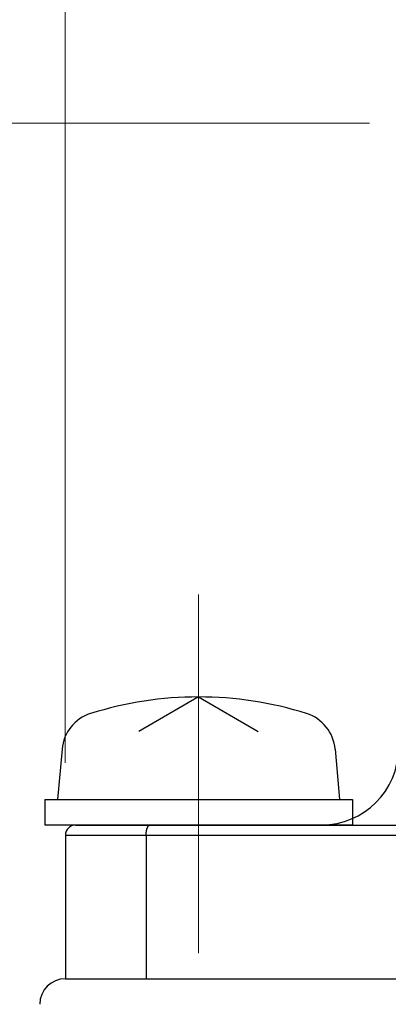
# Model space of a CAD drawing. Header units: millimetres. Extents: x 0 to 594, y 0 to 420.
# Tile 31 of 118: x 160 to 167, y 234 to 254. Entities that reach past the tile are written whole.
import ezdxf

# ---------------------------------------------------------------- set-up
doc = ezdxf.new("R2010")
doc.units = ezdxf.units.MM
doc.header["$LTSCALE"] = 0.257233
doc.linetypes.add('CENTER', pattern=[50.8, 31.75, -6.35, 6.35, -6.35])
doc.layers.add('NoLayerName_001', color=7, linetype='Continuous')
doc.styles.get("Standard").update_dxf_attribs({"font": 'txt', "bigfont": 'extfont2'})
doc.dimstyles.get("Standard").update_dxf_attribs({"dimtxt": 2.5, "dimasz": 2.5, "dimexe": 1, "dimexo": 1, "dimtad": 1, "dimdec": 3, "dimzin": 0, "dimdsep": 46, "dimtxsty": 'Standard', "dimcen": 2.5, "dimadec": 3, "dimazin": 0, "dimtfac": 0.75, "dimtdec": 3, "dimtmove": 0, "dimatfit": 3, "dimfxl": 1, "dimarcsym": 0})

# ---------------------------------------------------------------- blocks, each defined once
blk = doc.blocks.new('_OPEN30')
at = {"color": 0, "linetype": 'ByBlock', "lineweight": -2}
for p, q in [((-1, 0.267949), (0, 0)), ((0, 0), (-1, -0.267949)), ((0, 0), (-1, 0))]:
    blk.add_line(p, q, dxfattribs=at)
blk = doc.blocks.new('*D60')
at = {"layer": 'Defpoints', "color": 0}
for p in [(160.683, 234.952), (149.07, 163.952), (160.983, 163.952)]:
    blk.add_point(p, dxfattribs=at)
at = {"layer": 'NoLayerName_001', "color": 0, "linetype": 'Continuous', "lineweight": 13}
for p, q in [((159.269, 234.952), (147.656, 234.952)), ((149.07, 232.83), (149.07, 166.073)), ((159.569, 163.952), (147.656, 163.952))]:
    blk.add_line(p, q, dxfattribs=at)
at = {"layer": 'NoLayerName_001', "color": 0, "lineweight": 13, "xscale": 2.121340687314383, "yscale": 2.121340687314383, "zscale": 2.121340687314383}
for p, rotation in [((149.07, 234.952), 90), ((149.07, 163.952), 270)]:
    blk.add_blockref('_OPEN30', p, dxfattribs=dict(at, rotation=rotation))
at = {"layer": 'NoLayerName_001', "color": 0, "lineweight": 13, "insert": (145.181, 199.452), "char_height": 4.94979, "attachment_point": 5, "rotation": 90}
blk.add_mtext('\\W0.8000;71', dxfattribs=at)
blk = doc.blocks.new('*D62')
at = {"layer": 'Defpoints', "color": 0}
for p in [(168.033, 251.652), (149.07, 234.952), (160.683, 234.952)]:
    blk.add_point(p, dxfattribs=at)
at = {"layer": 'NoLayerName_001', "color": 0, "linetype": 'Continuous', "lineweight": 13}
for p, q in [((166.619, 251.652), (147.656, 251.652)), ((149.07, 249.53), (149.07, 237.073)), ((159.269, 234.952), (147.656, 234.952))]:
    blk.add_line(p, q, dxfattribs=at)
at = {"layer": 'NoLayerName_001', "color": 0, "lineweight": 13, "xscale": 2.121340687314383, "yscale": 2.121340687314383, "zscale": 2.121340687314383}
for p, rotation in [((149.07, 251.652), 90), ((149.07, 234.952), 270)]:
    blk.add_blockref('_OPEN30', p, dxfattribs=dict(at, rotation=rotation))
at = {"layer": 'NoLayerName_001', "color": 0, "lineweight": 13, "insert": (145.181, 243.302), "char_height": 4.94979, "attachment_point": 5, "rotation": 90}
blk.add_mtext('\\W0.8000;１７', dxfattribs=at)
blk = doc.blocks.new('*D63')
at = {"layer": 'Defpoints', "color": 0}
for p in [(160.683, 275.378), (160.683, 237.752), (185.683, 237.752)]:
    blk.add_point(p, dxfattribs=at)
at = {"layer": 'NoLayerName_001', "color": 0, "linetype": 'Continuous', "lineweight": 13}
for p, q in [((160.683, 239.166), (160.683, 276.793)), ((185.683, 239.166), (185.683, 276.793)), ((183.562, 275.378), (162.804, 275.378))]:
    blk.add_line(p, q, dxfattribs=at)
at = {"layer": 'NoLayerName_001', "color": 0, "lineweight": 13, "xscale": 2.121340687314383, "yscale": 2.121340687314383, "zscale": 2.121340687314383, "rotation": 180}
blk.add_blockref('_OPEN30', (160.683, 275.378), dxfattribs=at)
at = {"layer": 'NoLayerName_001', "color": 0, "lineweight": 13, "xscale": 2.121340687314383, "yscale": 2.121340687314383, "zscale": 2.121340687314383}
blk.add_blockref('_OPEN30', (185.683, 275.378), dxfattribs=at)
at = {"layer": 'NoLayerName_001', "color": 0, "lineweight": 13, "insert": (173.183, 279.268), "char_height": 4.94979, "attachment_point": 5}
blk.add_mtext('\\W0.8000;25', dxfattribs=at)

msp = doc.modelspace()

# ---------------------------------------------------------------- linework, layer by layer
at = {"layer": 'NoLayerName_001', "color": 2, "linetype": 'CENTER', "lineweight": 13}
msp.add_line((163.2831, 235.4516), (163.2831, 242.4516), dxfattribs=at)
at = {"layer": 'NoLayerName_001', "color": 7, "linetype": 'Continuous', "lineweight": 25}
for p, q in [((163.2831, 240.4516), (162.1202, 239.7802)), ((163.2831, 240.4516), (164.446, 239.7802)), ((160.619, 239.4335), (160.5331, 238.4516)), ((165.9472, 239.4335), (166.0331, 238.4516)), ((160.2831, 238.4516), (160.2831, 237.9516)), ((160.2831, 238.4516), (166.2831, 238.4516)), ((166.2831, 238.4516), (166.2831, 237.9516)), ((166.2831, 237.9516), (160.2831, 237.9516)), ((160.8831, 237.9516), (171.8089, 237.9516)), ((160.6831, 237.7516), (160.6831, 234.9516)), ((162.2602, 237.7516), (162.2602, 234.9516)), ((160.6831, 234.9516), (185.6831, 234.9516))]:
    msp.add_line(p, q, dxfattribs=at)
at = {"layer": 'NoLayerName_001', "color": 8, "linetype": 'Continuous', "lineweight": 25}
msp.add_line((160.6831, 237.7516), (171.8089, 237.7516), dxfattribs=at)
at = {"layer": 'NoLayerName_001', "color": 7, "linetype": 'Continuous', "lineweight": 25}
for centre, radius, start, end in [((163.2831, 233.4516), 7, 72.47322, 107.52678), ((161.416, 239.3638), 0.8, 107.52678, 175), ((165.1503, 239.3638), 0.8, 5, 72.47322), ((165.6831, 239.4516), 1.5, 270, 0), ((160.8831, 237.7516), 0.2, 90, 180), ((160.6831, 234.4516), 0.5, 90, 180)]:
    msp.add_arc(centre, radius, start, end, dxfattribs=at)
for points, knots in [([(162.2602, 237.7516), (162.2602, 237.7533), (162.2602, 237.7566), (162.2603, 237.7617), (162.2604, 237.7667), (162.2606, 237.7718), (162.2608, 237.7768), (162.2611, 237.7819), (162.2614, 237.7869), (162.2617, 237.792), (162.2621, 237.797), (162.2626, 237.802), (162.2631, 237.8071), (162.2637, 237.8121), (162.2643, 237.8171), (162.265, 237.8221), (162.2658, 237.8271), (162.2666, 237.8321), (162.2674, 237.8371), (162.2683, 237.842), (162.2693, 237.847), (162.2703, 237.8519), (162.2714, 237.8568), (162.2726, 237.8617), (162.2739, 237.8666), (162.2752, 237.8715), (162.2766, 237.8764), (162.2781, 237.8812), (162.2797, 237.886), (162.2814, 237.8907), (162.2831, 237.8955), (162.285, 237.9002), (162.287, 237.9048), (162.2892, 237.9094), (162.2914, 237.9139), (162.2938, 237.9183), (162.2964, 237.9227), (162.2992, 237.9269), (162.3021, 237.931), (162.3053, 237.935), (162.3077, 237.9374), (162.3088, 237.9386)], [0, 0, 0, 0, 0.00504769, 0.01009709, 0.01514791, 0.02019983, 0.02525261, 0.03030597, 0.0353597, 0.04041358, 0.04546743, 0.05052108, 0.05557441, 0.06062729, 0.06567964, 0.0707314, 0.07578253, 0.08083302, 0.08588284, 0.09093196, 0.09598043, 0.10102839, 0.10607612, 0.11112397, 0.11617244, 0.12122166, 0.12627115, 0.13132056, 0.13636989, 0.14141945, 0.14646989, 0.15152166, 0.15657353, 0.1616247, 0.16667554, 0.17172767, 0.17678339, 0.18184003, 0.18689505, 0.1919513, 0.19701749, 0.19701749, 0.19701749, 0.19701749]), ([(162.3088, 237.9386), (162.3101, 237.9398), (162.3125, 237.9422), (162.3165, 237.9452), (162.3209, 237.9479), (162.3255, 237.9499), (162.3305, 237.9513), (162.3339, 237.9514), (162.3355, 237.9516)], [0, 0, 0, 0, 0.005072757, 0.010138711, 0.015210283, 0.020314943, 0.025412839, 0.030469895, 0.030469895, 0.030469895, 0.030469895])]:
    msp.add_open_spline(points, degree=3, knots=knots, dxfattribs=at)

# ---------------------------------------------------------------- dimensions: what is measured, and where the dimension line sits
at = {"layer": 'NoLayerName_001', "color": 3, "linetype": 'Continuous', "lineweight": 13}
for base, p1, p2, angle, text, picture, middle in [((160.6831, 275.3784), (185.6831, 237.7516), (160.6831, 237.7516), 180, '\\W0.8000;<>', '*D63', (173.1831, 275.3784)), ((149.0701, 234.9516), (168.0331, 251.6516), (160.6831, 234.9516), 270, '\\W0.8000;１７', '*D62', (149.0701, 243.3016)), ((149.0701, 163.9516), (160.6831, 234.9516), (160.9831, 163.9516), 270, '\\W0.8000;<>', '*D60', (149.0701, 199.4516))]:
    dim = msp.add_linear_dim(base=base, p1=p1, p2=p2, angle=angle, text=text, dimstyle='Standard', override={"dimtxt": 4.949795, "dimasz": 2.121341, "dimexe": 1.414227, "dimexo": 1.414227, "dimgap": 1.414227, "dimzin": 8, "dimblk": 'OPEN30', "dimclrd": 0, "dimclre": 0, "dimclrt": 0, "dimtp": 0, "dimtm": 0, "dimlwd": 13, "dimlwe": 13}, dxfattribs=at)
    dim.commit()
    dim.dimension.update_dxf_attribs({"geometry": picture, "text_midpoint": middle, "dimtype": 160})

doc.saveas('drawing.dxf')
